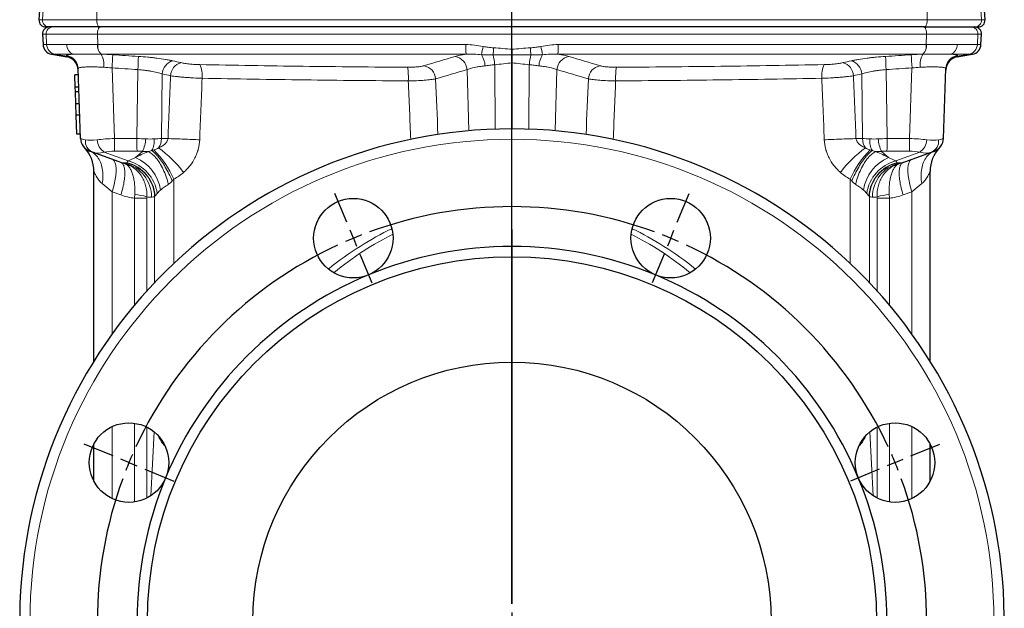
# Model space of a CAD drawing. Header units: millimetres. Extents: x -342 to 561, y -507 to 471.
# Tile 6 of 15: x -336 to -51, y 51 to 221. Entities that reach past the tile are written whole.
import ezdxf

# ---------------------------------------------------------------- set-up
doc = ezdxf.new("R2010")
doc.units = ezdxf.units.MM
doc.layers.add('FORMAT', color=7, linetype='Continuous')

# ---------------------------------------------------------------- blocks, each defined once
blk = doc.blocks.new('SW_CENTERMARKSYMBOL_0')
at = {"layer": 'FORMAT', "color": 0}
blk.add_line((0, 5), (0, 406.28), dxfattribs=at)
blk = doc.blocks.new('SW_CENTERMARKSYMBOL_1')
at = {"layer": 'FORMAT', "color": 0}
for p, q in [((-93.76, 4.62), (-97.2, 12.93)), ((1.91, 4.62), (5.36, 12.93)), ((-91.84, 0), (-92.8, 2.31)), ((-91.84, 0), (-90.89, -2.31)), ((-45.92, -105.87), (-45.92, 2.5)), ((0, 0), (-0.96, -2.31)), ((0, 0), (0.96, 2.31)), ((-89.93, -4.62), (-86.49, -12.93)), ((-1.91, -4.62), (-5.36, -12.93)), ((-161.41, -63.03), (-169.72, -59.59)), ((69.56, -63.03), (77.88, -59.59)), ((-156.79, -64.94), (-159.1, -63.99)), ((-156.79, -64.94), (-154.48, -65.9)), ((64.94, -64.94), (62.63, -65.9)), ((64.94, -64.94), (67.25, -63.99)), ((-152.17, -66.86), (-143.85, -70.3)), ((60.32, -66.86), (52.01, -70.3)), ((-50.92, -110.87), (-159.29, -110.87)), ((-45.92, -110.87), (-48.42, -110.87)), ((-45.92, -110.87), (-45.92, -108.37)), ((-45.92, -110.87), (-45.92, -113.37)), ((-45.92, -110.87), (-43.42, -110.87)), ((-40.92, -110.87), (67.44, -110.87)), ((-45.92, -115.87), (-45.92, -224.23)), ((-152.17, -154.87), (-143.85, -151.43)), ((60.32, -154.87), (52.01, -151.43)), ((-156.79, -156.79), (-154.48, -155.83)), ((64.94, -156.79), (62.63, -155.83)), ((-161.41, -158.7), (-169.72, -162.15)), ((-156.79, -156.79), (-159.1, -157.74)), ((64.94, -156.79), (67.25, -157.74)), ((69.56, -158.7), (77.88, -162.15)), ((-89.93, -217.11), (-86.49, -208.8)), ((-1.91, -217.11), (-5.36, -208.8)), ((-91.84, -221.73), (-90.89, -219.42)), ((0, -221.73), (-0.96, -219.42)), ((-91.84, -221.73), (-92.8, -224.04)), ((0, -221.73), (0.96, -224.04)), ((-93.76, -226.35), (-97.2, -234.67)), ((1.91, -226.35), (5.36, -234.67))]:
    blk.add_line(p, q, dxfattribs=at)
for start, end in [(69.8873, 110.1127), (112.5, 113.6937), (111.3063, 112.5), (67.5, 68.6937), (66.3063, 67.5), (114.8873, 155.1127), (24.8873, 65.1127), (156.3063, 157.5), (22.5, 23.6937), (157.5, 158.6937), (21.3063, 22.5), (159.8873, 200.1127), (339.8873, 20.1127), (201.3063, 202.5), (337.5, 338.6937), (202.5, 203.6937), (336.3063, 337.5), (204.8873, 245.1127), (294.8873, 335.1127), (246.3063, 247.5), (247.5, 248.6937), (291.3063, 292.5), (292.5, 293.6937), (249.8873, 290.1127)]:
    blk.add_arc((-45.92, -110.87), 120, start, end, dxfattribs=at)

msp = doc.modelspace()

# ---------------------------------------------------------------- linework, layer by layer
at = {"color": 8, "linetype": 'Continuous', "lineweight": 18}
for p, q in [((-314.14, 220.89), (-314.04, 225.51)), ((-73.79, 220.89), (-73.89, 225.51)), ((-329.85, 220.89), (-329.7, 223.76)), ((-58.08, 220.89), (-58.23, 223.76)), ((-330.87, 220.89), (-329.85, 220.89)), ((-329.85, 220.89), (-314.14, 220.89)), ((-314.14, 220.89), (-73.79, 220.89)), ((-58.08, 220.89), (-73.79, 220.89)), ((-57.06, 220.89), (-58.08, 220.89)), ((-328.81, 216.68), (-329.85, 216.68)), ((-313.94, 216.68), (-328.81, 216.68)), ((-328.66, 213.7), (-328.81, 216.68)), ((-313.88, 213.7), (-313.94, 216.68)), ((-73.99, 216.68), (-313.94, 216.68)), ((-74.05, 213.7), (-73.99, 216.68)), ((-73.99, 216.68), (-59.12, 216.68)), ((-59.27, 213.7), (-59.12, 216.68)), ((-59.12, 216.68), (-58.08, 216.68)), ((-329.7, 213.7), (-328.66, 213.7)), ((-328.66, 213.7), (-322.81, 213.7)), ((-326.19, 210.9), (-327.22, 210.9)), ((-320.92, 210.9), (-326.19, 210.9)), ((-322.84, 210.31), (-326.19, 210.9)), ((-313.9, 213.7), (-313.88, 213.7)), ((-313.88, 213.7), (-207.35, 213.7)), ((-312.89, 210.9), (-312.91, 210.9)), ((-207.24, 210.9), (-312.89, 210.9)), ((-312.89, 210.9), (-312.89, 210.9)), ((-180.69, 210.9), (-75.04, 210.9)), ((-74.05, 213.7), (-180.58, 213.7)), ((-75.04, 210.9), (-75.04, 210.9)), ((-75.04, 210.9), (-75.02, 210.9)), ((-74.03, 213.7), (-74.05, 213.7)), ((-67.01, 210.9), (-61.74, 210.9)), ((-59.27, 213.7), (-65.12, 213.7)), ((-65.09, 210.31), (-61.74, 210.9)), ((-61.74, 210.9), (-60.71, 210.9)), ((-58.23, 213.7), (-59.27, 213.7)), ((-309.73, 206.94), (-309.02, 186.48)), ((-302.55, 186.48), (-302.27, 206.46)), ((-206.45, 188.73), (-206.98, 206.44)), ((-198.87, 189.2), (-198.98, 207.87)), ((-189.06, 189.2), (-188.95, 207.87)), ((-181.48, 188.73), (-180.95, 206.44)), ((-85.38, 186.48), (-85.66, 206.46)), ((-78.2, 206.94), (-78.91, 186.48)), ((-295.18, 205.18), (-295.43, 186.48)), ((-92.75, 205.18), (-92.5, 186.48)), ((-309.02, 186.48), (-302.55, 186.48)), ((-295.43, 186.48), (-293.53, 186.48)), ((-92.5, 186.48), (-94.4, 186.48)), ((-78.91, 186.48), (-85.38, 186.48)), ((-312, 182.55), (-305.02, 180.01)), ((-302.51, 182.86), (-308.97, 182.86)), ((-302.93, 180.97), (-300.95, 182.78)), ((-85, 180.97), (-86.98, 182.78)), ((-85.42, 182.86), (-78.96, 182.86)), ((-75.93, 182.55), (-82.91, 180.01)), ((-291.83, 174.74), (-291.83, 150.36)), ((-96.1, 174.74), (-96.1, 150.36)), ((-309.7, 171.09), (-312.59, 173.46)), ((-307.17, 170.17), (-309.7, 171.09)), ((-309.7, 171.09), (-309.7, 129.92)), ((-80.76, 170.17), (-78.23, 171.09)), ((-78.23, 171.09), (-75.34, 173.46)), ((-78.23, 171.09), (-78.23, 129.92)), ((-299.64, 169.23), (-303.22, 169.23)), ((-303.22, 138.27), (-303.22, 169.23)), ((-299.64, 142.38), (-299.64, 169.23)), ((-297.41, 144.79), (-297.41, 169.72)), ((-90.52, 144.79), (-90.52, 169.72)), ((-88.29, 142.38), (-88.29, 169.23)), ((-88.29, 169.23), (-84.71, 169.23)), ((-84.71, 138.27), (-84.71, 169.23)), ((-309.7, 103.12), (-309.7, 82.29)), ((-303.22, 81.32), (-303.22, 104.09)), ((-299.64, 82.44), (-299.64, 102.96)), ((-88.29, 82.44), (-88.29, 102.96)), ((-84.71, 81.32), (-84.71, 104.09)), ((-78.23, 103.12), (-78.23, 82.29)), ((-298.48, 83.11), (-297.53, 101.59)), ((-89.45, 83.11), (-90.4, 101.59))]:
    msp.add_line(p, q, dxfattribs=at)
at = {"color": 7, "linetype": 'Continuous', "lineweight": 25}
for p, q in [((-330.73, 223.6), (-330.87, 220.89)), ((-57.06, 220.89), (-57.2, 223.6)), ((-329.85, 216.68), (-329.7, 213.7)), ((-327.86, 218.78), (-328.88, 218.78)), ((-313.34, 218.78), (-327.86, 218.78)), ((-74.59, 218.78), (-313.34, 218.78)), ((-74.59, 218.78), (-60.07, 218.78)), ((-60.07, 218.78), (-59.05, 218.78)), ((-58.23, 213.7), (-58.08, 216.68)), ((-327.22, 210.9), (-322.83, 210.12)), ((-65.1, 210.12), (-60.71, 210.9)), ((-193.97, 208.44), (-193.97, 189.28)), ((-318.84, 186.48), (-319.54, 206.74)), ((-69.09, 186.48), (-68.39, 206.74)), ((-319.48, 204.92), (-320.48, 204.92)), ((-320.36, 201.37), (-320.48, 204.92)), ((-319.36, 201.37), (-320.36, 201.37)), ((-320.31, 200), (-320.36, 201.37)), ((-319.31, 200), (-320.31, 200)), ((-320.19, 196.57), (-320.31, 200)), ((-319.19, 196.57), (-320.19, 196.57)), ((-320.07, 193.21), (-320.19, 196.57)), ((-319.07, 193.21), (-320.07, 193.21)), ((-319.88, 187.78), (-320.07, 193.21)), ((-318.88, 187.78), (-319.88, 187.78)), ((-315.36, 182.55), (-316.21, 182.86)), ((-307.63, 179.74), (-315.36, 182.55)), ((-80.3, 179.74), (-72.57, 182.55)), ((-72.57, 182.55), (-71.72, 182.86)), ((-307.17, 179.57), (-307.63, 179.74)), ((-80.76, 179.57), (-80.3, 179.74)), ((-314.97, 122.05), (-314.97, 176.95)), ((-72.97, 122.05), (-72.97, 176.95)), ((-314.97, 87.27), (-314.97, 98.14)), ((-72.97, 87.27), (-72.97, 98.14))]:
    msp.add_line(p, q, dxfattribs=at)
at = {"color": 8, "linetype": 'Continuous', "lineweight": 18, "flags": 128}
for points in [[(-313.34, 218.78), (-313.44, 218.8), (-313.54, 218.84), (-313.63, 218.92), (-313.72, 219.03), (-313.81, 219.16), (-313.88, 219.32), (-313.95, 219.5), (-314.01, 219.7), (-314.06, 219.92), (-314.1, 220.15), (-314.12, 220.39), (-314.14, 220.64), (-314.14, 220.89)], [(-74.59, 218.78), (-74.49, 218.8), (-74.39, 218.84), (-74.3, 218.92), (-74.21, 219.03), (-74.12, 219.16), (-74.05, 219.32), (-73.98, 219.5), (-73.92, 219.7), (-73.87, 219.92), (-73.83, 220.15), (-73.81, 220.39), (-73.79, 220.64), (-73.79, 220.89)], [(-313.15, 218.78), (-313.24, 218.77), (-313.34, 218.72), (-313.44, 218.64), (-313.53, 218.54), (-313.61, 218.4), (-313.69, 218.25), (-313.76, 218.07), (-313.82, 217.86), (-313.87, 217.65), (-313.9, 217.42), (-313.93, 217.17), (-313.94, 216.93), (-313.94, 216.68)], [(-74.78, 218.78), (-74.69, 218.77), (-74.59, 218.72), (-74.49, 218.64), (-74.4, 218.54), (-74.32, 218.4), (-74.24, 218.25), (-74.17, 218.07), (-74.11, 217.86), (-74.06, 217.65), (-74.03, 217.42), (-74, 217.17), (-73.99, 216.93), (-73.99, 216.68)], [(-293.53, 186.48), (-293.1, 186.46), (-292.64, 186.45), (-292.17, 186.43), (-291.68, 186.42), (-291.17, 186.4), (-290.64, 186.38), (-290.1, 186.36), (-289.55, 186.34), (-288.98, 186.32), (-288.41, 186.29), (-287.84, 186.27), (-287.26, 186.25), (-286.67, 186.23), (-286.09, 186.2), (-285.51, 186.18), (-284.93, 186.15), (-284.36, 186.13)], [(-94.4, 186.48), (-94.83, 186.46), (-95.29, 186.45), (-95.76, 186.43), (-96.25, 186.42), (-96.76, 186.4), (-97.29, 186.38), (-97.83, 186.36), (-98.38, 186.34), (-98.95, 186.32), (-99.52, 186.29), (-100.09, 186.27), (-100.67, 186.25), (-101.26, 186.23), (-101.84, 186.2), (-102.42, 186.18), (-103, 186.15), (-103.57, 186.13)], [(-316.21, 182.86), (-315.84, 182.71), (-315.49, 182.53), (-315.16, 182.32), (-314.83, 182.08), (-314.53, 181.81), (-314.24, 181.51), (-313.97, 181.19), (-313.71, 180.84), (-313.48, 180.46), (-313.27, 180.06), (-313.08, 179.65), (-312.91, 179.21), (-312.76, 178.75), (-312.64, 178.27), (-312.54, 177.78), (-312.46, 177.27), (-312.41, 176.75), (-312.38, 176.22), (-312.37, 175.68), (-312.39, 175.13), (-312.43, 174.58), (-312.5, 174.02), (-312.59, 173.46)], [(-299.34, 182.72), (-299.06, 182.6), (-298.78, 182.45), (-298.49, 182.27), (-298.21, 182.06), (-297.92, 181.82), (-297.63, 181.55), (-297.34, 181.26), (-297.06, 180.94), (-296.77, 180.59), (-296.49, 180.22), (-296.22, 179.82), (-295.94, 179.4), (-295.68, 178.96), (-295.42, 178.51), (-295.17, 178.03), (-294.93, 177.54), (-294.7, 177.04), (-294.48, 176.52), (-294.27, 175.99), (-294.07, 175.45), (-293.88, 174.91), (-293.71, 174.36), (-293.55, 173.81), (-293.4, 173.25)], [(-298.27, 183.02), (-298.05, 182.87), (-297.81, 182.7), (-297.57, 182.49), (-297.31, 182.26), (-297.06, 182), (-296.79, 181.72), (-296.52, 181.41), (-296.25, 181.08), (-295.98, 180.73), (-295.7, 180.36), (-295.42, 179.96), (-295.14, 179.55), (-294.86, 179.13), (-294.58, 178.68), (-294.31, 178.22), (-294.04, 177.75), (-293.77, 177.27), (-293.5, 176.78), (-293.25, 176.28), (-292.99, 175.77), (-292.75, 175.26), (-292.51, 174.74), (-292.29, 174.23)], [(-89.66, 183.02), (-89.88, 182.87), (-90.12, 182.7), (-90.36, 182.49), (-90.62, 182.26), (-90.87, 182), (-91.14, 181.72), (-91.41, 181.41), (-91.68, 181.08), (-91.95, 180.73), (-92.23, 180.36), (-92.51, 179.96), (-92.79, 179.55), (-93.07, 179.13), (-93.35, 178.68), (-93.62, 178.22), (-93.89, 177.75), (-94.16, 177.27), (-94.43, 176.78), (-94.68, 176.28), (-94.94, 175.77), (-95.18, 175.26), (-95.42, 174.74), (-95.64, 174.23)], [(-88.59, 182.72), (-88.87, 182.6), (-89.15, 182.45), (-89.44, 182.27), (-89.72, 182.06), (-90.01, 181.82), (-90.3, 181.55), (-90.59, 181.26), (-90.87, 180.94), (-91.16, 180.59), (-91.44, 180.22), (-91.71, 179.82), (-91.99, 179.4), (-92.25, 178.96), (-92.51, 178.51), (-92.76, 178.03), (-93, 177.54), (-93.23, 177.04), (-93.45, 176.52), (-93.66, 175.99), (-93.86, 175.45), (-94.05, 174.91), (-94.22, 174.36), (-94.38, 173.81), (-94.53, 173.25)], [(-71.72, 182.86), (-72.09, 182.71), (-72.44, 182.53), (-72.77, 182.32), (-73.1, 182.08), (-73.4, 181.81), (-73.69, 181.51), (-73.96, 181.19), (-74.22, 180.84), (-74.45, 180.46), (-74.66, 180.06), (-74.85, 179.65), (-75.02, 179.21), (-75.17, 178.75), (-75.29, 178.27), (-75.39, 177.78), (-75.47, 177.27), (-75.52, 176.75), (-75.55, 176.22), (-75.56, 175.68), (-75.54, 175.13), (-75.5, 174.58), (-75.43, 174.02), (-75.34, 173.46)], [(-309.7, 180.49), (-309.54, 180.41), (-309.38, 180.31), (-309.24, 180.17), (-309.11, 180.01), (-308.99, 179.82), (-308.89, 179.6), (-308.8, 179.36), (-308.72, 179.09), (-308.66, 178.79), (-308.61, 178.47), (-308.57, 178.13), (-308.55, 177.77), (-308.54, 177.38), (-308.55, 176.98), (-308.57, 176.55), (-308.61, 176.11), (-308.66, 175.66), (-308.72, 175.19), (-308.8, 174.7), (-308.89, 174.21), (-308.99, 173.7), (-309.11, 173.19), (-309.24, 172.67), (-309.38, 172.15), (-309.54, 171.62), (-309.7, 171.09)], [(-307.17, 179.57), (-307, 179.49), (-306.85, 179.39), (-306.71, 179.25), (-306.58, 179.09), (-306.46, 178.9), (-306.36, 178.68), (-306.27, 178.44), (-306.19, 178.17), (-306.13, 177.87), (-306.08, 177.55), (-306.04, 177.21), (-306.02, 176.84), (-306.01, 176.46), (-306.02, 176.05), (-306.04, 175.63), (-306.08, 175.19), (-306.13, 174.73), (-306.19, 174.26), (-306.27, 173.78), (-306.36, 173.29), (-306.46, 172.78), (-306.58, 172.27), (-306.71, 171.75), (-306.85, 171.23), (-307, 170.7), (-307.17, 170.17)], [(-80.76, 179.57), (-80.93, 179.49), (-81.08, 179.39), (-81.22, 179.25), (-81.35, 179.09), (-81.47, 178.9), (-81.57, 178.68), (-81.66, 178.44), (-81.74, 178.17), (-81.8, 177.87), (-81.85, 177.55), (-81.89, 177.21), (-81.91, 176.84), (-81.92, 176.46), (-81.91, 176.05), (-81.89, 175.63), (-81.85, 175.19), (-81.8, 174.73), (-81.74, 174.26), (-81.66, 173.78), (-81.57, 173.29), (-81.47, 172.78), (-81.35, 172.27), (-81.22, 171.75), (-81.08, 171.23), (-80.93, 170.7), (-80.76, 170.17)], [(-78.23, 180.49), (-78.39, 180.41), (-78.55, 180.31), (-78.69, 180.17), (-78.82, 180.01), (-78.94, 179.82), (-79.04, 179.6), (-79.13, 179.36), (-79.21, 179.09), (-79.27, 178.79), (-79.32, 178.47), (-79.36, 178.13), (-79.38, 177.77), (-79.39, 177.38), (-79.38, 176.98), (-79.36, 176.55), (-79.32, 176.11), (-79.27, 175.66), (-79.21, 175.19), (-79.13, 174.7), (-79.04, 174.21), (-78.94, 173.7), (-78.82, 173.19), (-78.69, 172.67), (-78.55, 172.15), (-78.39, 171.62), (-78.23, 171.09)]]:
    msp.add_lwpolyline(points, dxfattribs=at)
at = {"color": 8, "linetype": 'Continuous', "lineweight": 18}
msp.add_circle((-193.97, 46.78), 139.5, dxfattribs=at)
at = {"color": 7, "linetype": 'Continuous', "lineweight": 25}
for centre, radius in [((-239.89, 157.65), 11.5), ((-148.04, 157.65), 11.5), ((-193.97, 46.78), 105.5), ((-193.97, 46.78), 75), ((-304.83, 92.7), 11.5), ((-83.1, 92.7), 11.5)]:
    msp.add_circle(centre, radius, dxfattribs=at)
for centre, radius, start, end in [((-328.88, 220.78), 2, 177, 270), ((-59.05, 220.78), 2, 270, 3), ((-327.86, 216.78), 2, 90, 183), ((-60.07, 216.78), 2, 357, 90), ((-326.7, 213.85), 3, 183, 260), ((-61.23, 213.85), 3, 280, 357), ((-323.53, 206.18), 4, 2, 80.0024), ((-64.4, 206.18), 4, 99.998, 178), ((-193.97, 46.78), 142.5, 0.6031, 179.3969), ((-314.84, 186.62), 4, 182, 250), ((-73.09, 186.62), 4, 290, 358), ((-324.97, 176.95), 10, 0, 43.6758), ((-62.97, 176.95), 10, 136.3242, 180), ((-193.97, 46.78), 108.5, 67.5, 112.5), ((-193.97, 46.78), 108.5, 112.5, 157.5), ((-193.97, 46.78), 108.5, 22.5, 67.5), ((-193.97, 46.78), 108.5, 157.5, 202.5), ((-193.97, 46.78), 108.5, 337.5, 22.5)]:
    msp.add_arc(centre, radius, start, end, dxfattribs=at)
at = {"color": 8, "linetype": 'Continuous', "lineweight": 18}
for centre, radius, start, end in [((-327.86, 220.78), 2, 176.9344, 269.9194), ((-60.07, 220.78), 2, 270.0806, 3.0656), ((-326.82, 216.78), 2, 90.0824, 183.0671), ((-61.11, 216.78), 2, 356.9329, 89.9176), ((-325.66, 213.85), 3, 182.9351, 259.9163), ((-319.98, 213.57), 2.83, 177.3908, 250.5054), ((-310.63, 213.28), 3.3, 172.8162, 226.242), ((-310.6, 213.28), 3.3, 172.8159, 226.1678), ((-318.22, 207.88), 6.13, 352.9882, 29.5429), ((-185.07, 213.18), 22.29, 178.6614, 185.8636), ((-108.52, 195.04), 95.54, 169.0919, 170.5388), ((-51.06, 202.33), 148.6, 175.9787, 176.7745), ((-336.87, 202.33), 148.6, 3.2255, 4.0213), ((-279.41, 195.04), 95.54, 9.4612, 10.9081), ((-202.86, 213.18), 22.29, 354.1364, 1.3386), ((-69.71, 207.88), 6.13, 150.4571, 187.0118), ((-77.33, 213.28), 3.3, 313.8322, 7.1841), ((-77.3, 213.28), 3.3, 313.758, 7.1838), ((-67.95, 213.57), 2.83, 289.4946, 2.6092), ((-62.27, 213.85), 3, 280.0837, 357.0649), ((-323.54, 206.6), 3.99, 2.0398, 80.747), ((-323.53, 206.37), 4, 2.0016, 80.0295), ((-402.37, 213.75), 92.88, 355.7968, 358.144), ((-394.35, 212.87), 92.3, 356.0166, 358.3783), ((-291.05, 205), 4.13, 105.6095, 177.5248), ((-288.66, 204.47), 4.13, 105.6607, 177.5349), ((-211.11, 206.16), 4.13, 3.7948, 80.2364), ((-208.57, 207.22), 6.79, 2.4309, 31.2514), ((-215.61, 206.66), 16.67, 4.1552, 13.9671), ((-172.32, 206.66), 16.67, 166.0329, 175.8448), ((-179.36, 207.22), 6.79, 148.7486, 177.5691), ((-176.82, 206.16), 4.13, 99.7636, 176.2052), ((-99.27, 204.47), 4.13, 2.4651, 74.3393), ((-96.88, 205), 4.13, 2.4752, 74.3905), ((6.42, 212.87), 92.3, 181.6217, 183.9834), ((14.44, 213.75), 92.88, 181.856, 184.2032), ((-64.39, 206.6), 3.99, 99.253, 177.9602), ((-64.4, 206.37), 4, 99.9705, 177.9984), ((-290.85, 204.75), 7.25, 353.5478, 25.5241), ((-242.49, 204.12), 18.54, 357.0935, 9.3069), ((-220.19, 203.49), 4.13, 3.694, 79.9241), ((-167.74, 203.49), 4.13, 100.0759, 176.306), ((-145.44, 204.12), 18.54, 170.6931, 182.9065), ((-97.08, 204.75), 7.25, 154.4759, 186.4522), ((-314, 185.72), 3.45, 173.4073, 246.834), ((-309.01, 186.67), 5.09, 186.1975, 234.0438), ((-205.79, 185.98), 103.23, 179.722, 181.731), ((-199.32, 185.98), 103.23, 179.722, 181.731), ((-308.15, 186.7), 8.19, 331.4631, 357.8834), ((-302.65, 185.76), 5.16, 328.0509, 7.0792), ((-300.4, 186.51), 4.97, 326.6726, 359.619), ((-87.53, 186.51), 4.97, 180.381, 213.3274), ((-85.28, 185.76), 5.16, 172.9208, 211.9491), ((-79.78, 186.7), 8.19, 182.1166, 208.5369), ((-188.61, 185.98), 103.23, 358.269, 0.278), ((-182.14, 185.98), 103.23, 358.269, 0.278), ((-78.92, 186.67), 5.09, 305.9562, 353.8025), ((-73.93, 185.72), 3.45, 293.166, 6.5927), ((-316.98, 163.65), 27.49, 23.7947, 45.3295), ((-318.54, 153.74), 37.41, 37.8575, 53.4321), ((-69.39, 153.74), 37.41, 126.5679, 142.1425), ((-70.95, 163.65), 27.49, 134.6705, 156.2053), ((-306, 184.32), 4.86, 250.333, 277.4069), ((-304.79, 187.57), 8.33, 250.0084, 261.8297), ((-307.97, 168.95), 11.45, 8.3721, 75.053), ((-307.55, 169.95), 11.95, 7.8058, 67.2231), ((-80.38, 169.95), 11.95, 112.7769, 172.1942), ((-79.96, 168.95), 11.45, 104.947, 171.6279), ((-81.93, 184.32), 4.86, 262.5931, 289.667), ((-83.14, 187.57), 8.33, 278.1703, 289.9916), ((-306.02, 180.57), 1.25, 272.4813, 294.289), ((-308.24, 169.67), 9.91, 359.0306, 76.7758), ((-307.81, 169.28), 10.41, 2.4642, 77.2301), ((-307.85, 169.21), 10.58, 3.5016, 76.4635), ((-80.08, 169.21), 10.58, 103.5365, 176.4984), ((-80.12, 169.28), 10.41, 102.7699, 177.5358), ((-79.69, 169.67), 9.91, 103.2242, 180.9694), ((-81.91, 180.57), 1.25, 245.711, 267.5187), ((-304.06, 154.52), 15.76, 73.6565, 86.7137), ((-298.44, 172), 2.49, 272.4813, 294.289), ((-89.49, 172), 2.49, 245.711, 267.5187), ((-83.87, 154.52), 15.76, 93.2863, 106.3435)]:
    msp.add_arc(centre, radius, start, end, dxfattribs=at)
for centre, major_axis, ratio, start_param, end_param in [((-200.91, -6304.06), (288.47, 11884.04), 0.025105, 0.991811, 0.993638), ((-193.97, -6304.41), (281.51, 11884.04), 0.024501, 0.991819, 0.993609), ((-193.97, -6485.08), (-350.84, 11884.04), 0.017025, 5.307924, 5.309648), ((-185.31, -6484.74), (-359.51, 11884.04), 0.017444, 5.308008, 5.309646), ((-202.62, -6484.74), (359.51, 11884.04), 0.017444, 0.973539, 0.975177), ((-193.97, -6485.08), (350.84, 11884.04), 0.017025, 0.973538, 0.975261), ((-193.97, -6304.41), (-281.51, 11884.04), 0.024501, 5.289577, 5.291367), ((-187.02, -6304.06), (-288.47, 11884.04), 0.025105, 5.289548, 5.291374), ((-308.76, 184.4), (10.08, -2.07), 0.012949, 3.144732, 3.678723), ((-308.98, 190.87), (9.81, 3.84), 0.308879, 3.567312, 4.051477), ((-308.76, 184.4), (10, 0.09), 0.207578, 1.594888, 2.128878), ((-302.41, 184.4), (10, -0.09), 0.207256, 1.325582, 1.586767), ((-302.32, 190.87), (9.95, -1.97), 0.408949, 5.03146, 5.293984), ((-302.41, 184.4), (10.02, 1.52), 0.141378, 0.779471, 1.040656), ((-85.52, 184.4), (10.02, -1.52), 0.141378, 2.100937, 2.362122), ((-85.61, 190.87), (9.95, 1.97), 0.408949, 4.130794, 4.393318), ((-85.52, 184.4), (10, 0.09), 0.207256, 1.554826, 1.816011), ((-79.17, 184.4), (10, -0.09), 0.207578, 1.012715, 1.546705), ((-78.95, 190.87), (9.81, -3.84), 0.308879, 5.373301, 5.857466), ((-79.17, 184.4), (10.08, 2.07), 0.012949, 5.746055, 6.280046), ((-308.98, 190.87), (7.52, 7.61), 0.52486, 3.378243, 3.862409), ((-308.78, 180.65), (6.01, -0.08), 0.368296, 1.607263, 2.141253), ((-302.43, 180.65), (6, -0.03), 0.368838, 1.323326, 1.58451), ((-302.32, 190.87), (8.98, -4.95), 0.722185, 5.23355, 5.405693), ((-85.61, 190.87), (8.98, 4.95), 0.722185, 4.019085, 4.191228), ((-85.5, 180.65), (6, 0.03), 0.368838, 1.557082, 1.818267), ((-79.15, 180.65), (6.01, 0.08), 0.368296, 1.000339, 1.53433), ((-78.95, 190.87), (-7.52, 7.61), 0.52486, 2.420777, 2.904942), ((-304.66, 189.3), (-4.14, 9.59), 0.906244, 2.434011, 2.554722), ((-289.83, 176.4), (18, -0.13), 0.363898, 2.387982, 2.577364), ((-98.1, 176.4), (18, 0.13), 0.363898, 0.564228, 0.753611), ((-83.27, 189.3), (4.14, 9.59), 0.906244, 3.728463, 3.849174), ((-306.41, 189.93), (-0.3, 10.74), 0.088098, 3.22748, 3.295177), ((-81.52, 189.93), (0.3, 10.74), 0.088098, 2.988008, 3.055705), ((-289.89, 167), (7.99, -0.35), 0.818302, 2.420747, 2.610129), ((-98.04, 167), (7.99, 0.35), 0.818302, 0.531463, 0.720846), ((-301.24, 189.3), (-1.05, 20.18), 0.931226, 2.765666, 2.980638), ((-297.01, 189.93), (1.95, 20.41), 0.482054, 3.073574, 3.205671), ((-90.92, 189.93), (-1.95, 20.41), 0.482054, 3.077515, 3.209612), ((-86.69, 189.3), (1.05, 20.18), 0.931226, 3.302547, 3.51752), ((-193.97, -2644.06), (-7.29, 2811.01), 0.144053, 0.067923, 0.113621), ((-193.97, -2644.06), (7.29, 2811.01), 0.144053, 6.169564, 6.215262), ((-194.14, -2645.45), (-7.1, 2811.01), 0.140496, 0.06898, 0.112587), ((-193.79, -2645.45), (7.1, 2811.01), 0.140496, 6.170598, 6.214205)]:
    msp.add_ellipse(centre, major_axis=major_axis, ratio=ratio, start_param=start_param, end_param=end_param, dxfattribs=at)
for points, knots in [([(-322.89, 210.54), (-322.91, 210.63), (-322.75, 210.7), (-322.34, 210.77), (-322.24, 210.79), (-322.04, 210.81), (-321.92, 210.83), (-321.54, 210.86), (-321.25, 210.88), (-320.92, 210.9)], [0, 0, 0, 0, 0.5, 0.5, 0.625, 0.625, 0.75, 0.75, 1, 1, 1, 1]), ([(-322.81, 213.7), (-321.59, 213.7), (-320.23, 213.68), (-318, 213.68), (-317.22, 213.69), (-315.6, 213.69), (-314.76, 213.7), (-313.9, 213.7)], [0, 0, 0, 0, 0.5, 0.5, 0.75, 0.75, 1, 1, 1, 1]), ([(-312.91, 210.9), (-313.71, 210.91), (-314.48, 210.91), (-315.98, 210.92), (-316.69, 210.92), (-318.03, 210.92), (-318.67, 210.92), (-319.86, 210.91), (-320.42, 210.91), (-320.92, 210.9)], [0, 0, 0, 0, 0.25, 0.25, 0.5, 0.5, 0.75, 0.75, 1, 1, 1, 1]), ([(-210.41, 210.24), (-209.99, 210.36), (-209.51, 210.48), (-208.46, 210.7), (-207.88, 210.8), (-207.24, 210.9)], [0, 0, 0, 0, 0.5, 0.5, 1, 1, 1, 1]), ([(-207.35, 213.7), (-206.5, 213.7), (-205.67, 213.63), (-204, 213.43), (-203.17, 213.28), (-202.34, 213.12)], [0, 0, 0, 0, 0.5, 0.5, 1, 1, 1, 1]), ([(-202.34, 213.12), (-201.84, 213.03), (-201.33, 212.95), (-200.32, 212.83), (-199.81, 212.78), (-199.3, 212.75)], [0, 0, 0, 0, 0.5, 0.5, 1, 1, 1, 1]), ([(-185.59, 213.12), (-186.09, 213.03), (-186.6, 212.95), (-187.61, 212.83), (-188.12, 212.78), (-188.63, 212.75)], [0, 0, 0, 0, 0.5, 0.5, 1, 1, 1, 1]), ([(-180.58, 213.7), (-181.43, 213.7), (-182.26, 213.63), (-183.93, 213.43), (-184.76, 213.28), (-185.59, 213.12)], [0, 0, 0, 0, 0.5, 0.5, 1, 1, 1, 1]), ([(-177.52, 210.24), (-177.94, 210.36), (-178.42, 210.48), (-179.47, 210.7), (-180.05, 210.8), (-180.69, 210.9)], [0, 0, 0, 0, 0.5, 0.5, 1, 1, 1, 1]), ([(-75.02, 210.9), (-74.22, 210.91), (-73.45, 210.91), (-71.95, 210.92), (-71.24, 210.92), (-69.9, 210.92), (-69.26, 210.92), (-68.07, 210.91), (-67.51, 210.91), (-67.01, 210.9)], [0, 0, 0, 0, 0.25, 0.25, 0.5, 0.5, 0.75, 0.75, 1, 1, 1, 1]), ([(-65.12, 213.7), (-66.34, 213.7), (-67.7, 213.68), (-69.93, 213.68), (-70.71, 213.69), (-72.33, 213.69), (-73.17, 213.7), (-74.03, 213.7)], [0, 0, 0, 0, 0.5, 0.5, 0.75, 0.75, 1, 1, 1, 1]), ([(-65.04, 210.54), (-65.02, 210.63), (-65.18, 210.7), (-65.59, 210.77), (-65.69, 210.79), (-65.89, 210.81), (-66.01, 210.83), (-66.39, 210.86), (-66.68, 210.88), (-67.01, 210.9)], [0, 0, 0, 0, 0.5, 0.5, 0.625, 0.625, 0.75, 0.75, 1, 1, 1, 1]), ([(-302.09, 210.26), (-301.16, 210.2), (-300.25, 210.13), (-298.9, 210), (-298.46, 209.96), (-297.58, 209.86), (-297.14, 209.81), (-295.87, 209.64), (-295.06, 209.52), (-293.92, 209.33), (-293.55, 209.26), (-292.83, 209.12), (-292.49, 209.05), (-292.16, 208.98)], [0, 0, 0, 0, 0.25, 0.25, 0.375, 0.375, 0.5, 0.5, 0.75, 0.75, 0.875, 0.875, 1, 1, 1, 1]), ([(-284.31, 207.88), (-284.8, 207.88), (-285.29, 207.91), (-286.04, 207.95), (-286.29, 207.97), (-286.78, 208.01), (-287.26, 208.06), (-287.72, 208.11), (-288.18, 208.17), (-288.4, 208.2), (-289.04, 208.3), (-289.43, 208.37), (-289.78, 208.45)], [0, 0, 0, 0, 0.25, 0.25, 0.375, 0.375, 0.5, 0.625, 0.625, 0.75, 0.75, 1, 1, 1, 1]), ([(-199.43, 210.69), (-199.99, 210.69), (-200.55, 210.69), (-201.66, 210.7), (-202.22, 210.72), (-202.76, 210.75)], [0, 0, 0, 0, 0.5, 0.5, 1, 1, 1, 1]), ([(-188.5, 210.69), (-187.94, 210.69), (-187.38, 210.69), (-186.27, 210.7), (-185.71, 210.72), (-185.17, 210.75)], [0, 0, 0, 0, 0.5, 0.5, 1, 1, 1, 1]), ([(-103.62, 207.88), (-103.13, 207.88), (-102.64, 207.91), (-101.89, 207.95), (-101.64, 207.97), (-101.15, 208.01), (-100.67, 208.06), (-100.21, 208.11), (-99.75, 208.17), (-99.53, 208.2), (-98.89, 208.3), (-98.5, 208.37), (-98.15, 208.45)], [0, 0, 0, 0, 0.25, 0.25, 0.375, 0.375, 0.5, 0.625, 0.625, 0.75, 0.75, 1, 1, 1, 1]), ([(-85.84, 210.26), (-86.77, 210.2), (-87.68, 210.13), (-89.03, 210), (-89.47, 209.96), (-90.35, 209.86), (-90.79, 209.81), (-92.06, 209.64), (-92.87, 209.52), (-94.01, 209.33), (-94.38, 209.26), (-95.1, 209.12), (-95.44, 209.05), (-95.77, 208.98)], [0, 0, 0, 0, 0.25, 0.25, 0.375, 0.375, 0.5, 0.5, 0.75, 0.75, 0.875, 0.875, 1, 1, 1, 1]), ([(-312.14, 207.13), (-312.67, 207.15), (-313.19, 207.17), (-314.19, 207.2), (-314.67, 207.22), (-315.58, 207.22), (-316.01, 207.22), (-316.8, 207.21), (-317.18, 207.2), (-317.84, 207.17), (-318.13, 207.15), (-318.51, 207.11), (-318.63, 207.09), (-318.85, 207.06), (-318.95, 207.04), (-319.38, 206.95), (-319.55, 206.86), (-319.54, 206.74)], [0, 0, 0, 0, 0.125, 0.125, 0.25, 0.25, 0.375, 0.375, 0.5, 0.5, 0.625, 0.625, 0.6875, 0.6875, 0.75, 0.75, 1, 1, 1, 1]), ([(-295.18, 205.18), (-295.64, 205.33), (-296.15, 205.47), (-297.24, 205.73), (-297.81, 205.85), (-298.72, 206.02), (-299.04, 206.07), (-299.67, 206.17), (-299.99, 206.21), (-300.95, 206.34), (-301.61, 206.4), (-302.27, 206.46)], [0, 0, 0, 0, 0.25, 0.25, 0.5, 0.5, 0.625, 0.625, 0.75, 0.75, 1, 1, 1, 1]), ([(-284.31, 207.88), (-274.42, 207.69), (-264.46, 207.53), (-244.39, 207.28), (-234.31, 207.18), (-224.19, 207.12)], [0, 0, 0, 0, 0.5, 0.5, 1, 1, 1, 1]), ([(-219.47, 207.56), (-219.59, 207.52), (-219.72, 207.49), (-220.01, 207.42), (-220.16, 207.39), (-220.5, 207.34), (-220.67, 207.31), (-221.05, 207.26), (-221.25, 207.24), (-221.86, 207.19), (-222.3, 207.16), (-223.23, 207.12), (-223.7, 207.11), (-224.19, 207.12)], [0, 0, 0, 0, 0.125, 0.125, 0.25, 0.25, 0.375, 0.375, 0.5, 0.5, 0.75, 0.75, 1, 1, 1, 1]), ([(-201.78, 207.51), (-202.33, 207.46), (-202.86, 207.39), (-203.6, 207.28), (-203.84, 207.24), (-204.32, 207.16), (-204.55, 207.12), (-205.65, 206.89), (-206.39, 206.68), (-206.98, 206.44)], [0, 0, 0, 0, 0.25, 0.25, 0.375, 0.375, 0.5, 0.5, 1, 1, 1, 1]), ([(-198.98, 207.87), (-199.47, 207.82), (-199.94, 207.75), (-200.88, 207.62), (-201.34, 207.56), (-201.78, 207.51)], [0, 0, 0, 0, 0.5, 0.5, 1, 1, 1, 1]), ([(-188.95, 207.87), (-188.46, 207.82), (-187.99, 207.75), (-187.05, 207.62), (-186.59, 207.56), (-186.15, 207.51)], [0, 0, 0, 0, 0.5, 0.5, 1, 1, 1, 1]), ([(-186.15, 207.51), (-185.6, 207.46), (-185.07, 207.39), (-184.33, 207.28), (-184.09, 207.24), (-183.61, 207.16), (-183.38, 207.12), (-182.28, 206.89), (-181.54, 206.68), (-180.95, 206.44)], [0, 0, 0, 0, 0.25, 0.25, 0.375, 0.375, 0.5, 0.5, 1, 1, 1, 1]), ([(-168.46, 207.56), (-168.34, 207.52), (-168.21, 207.49), (-167.92, 207.42), (-167.77, 207.39), (-167.43, 207.34), (-167.26, 207.31), (-166.88, 207.26), (-166.68, 207.24), (-166.07, 207.19), (-165.63, 207.16), (-164.7, 207.12), (-164.23, 207.11), (-163.74, 207.12)], [0, 0, 0, 0, 0.125, 0.125, 0.25, 0.25, 0.375, 0.375, 0.5, 0.5, 0.75, 0.75, 1, 1, 1, 1]), ([(-103.62, 207.88), (-113.51, 207.69), (-123.47, 207.53), (-143.54, 207.28), (-153.62, 207.18), (-163.74, 207.12)], [0, 0, 0, 0, 0.5, 0.5, 1, 1, 1, 1]), ([(-92.75, 205.18), (-92.29, 205.33), (-91.78, 205.47), (-90.69, 205.73), (-90.12, 205.85), (-89.21, 206.02), (-88.89, 206.07), (-88.26, 206.17), (-87.94, 206.21), (-86.98, 206.34), (-86.32, 206.4), (-85.66, 206.46)], [0, 0, 0, 0, 0.25, 0.25, 0.5, 0.5, 0.625, 0.625, 0.75, 0.75, 1, 1, 1, 1]), ([(-75.79, 207.13), (-75.26, 207.15), (-74.74, 207.17), (-73.74, 207.2), (-73.26, 207.22), (-72.35, 207.22), (-71.92, 207.22), (-71.13, 207.21), (-70.75, 207.2), (-70.09, 207.17), (-69.8, 207.15), (-69.42, 207.11), (-69.3, 207.09), (-69.08, 207.06), (-68.98, 207.04), (-68.55, 206.95), (-68.38, 206.86), (-68.39, 206.74)], [0, 0, 0, 0, 0.125, 0.125, 0.25, 0.25, 0.375, 0.375, 0.5, 0.5, 0.625, 0.625, 0.6875, 0.6875, 0.75, 0.75, 1, 1, 1, 1]), ([(-292.79, 204.65), (-292.2, 204.57), (-291.54, 204.48), (-290.47, 204.37), (-290.1, 204.33), (-289.34, 204.26), (-288.95, 204.23), (-288.16, 204.17), (-287.76, 204.14), (-286.94, 204.08), (-286.52, 204.06), (-285.28, 203.99), (-284.46, 203.96), (-283.65, 203.94)], [0, 0, 0, 0, 0.25, 0.25, 0.375, 0.375, 0.5, 0.5, 0.625, 0.625, 0.75, 0.75, 1, 1, 1, 1]), ([(-223.97, 203.18), (-234.01, 203.24), (-244.02, 203.34), (-263.94, 203.59), (-273.83, 203.75), (-283.65, 203.94)], [0, 0, 0, 0, 0.5, 0.5, 1, 1, 1, 1]), ([(-223.97, 203.18), (-223.57, 203.18), (-223.16, 203.19), (-222.37, 203.21), (-221.97, 203.22), (-220.81, 203.27), (-220.08, 203.31), (-219.05, 203.39), (-218.72, 203.42), (-218.09, 203.47), (-217.5, 203.54), (-216.98, 203.61), (-216.5, 203.68), (-216.27, 203.72), (-216.07, 203.76)], [0, 0, 0, 0, 0.125, 0.125, 0.25, 0.25, 0.5, 0.5, 0.625, 0.625, 0.75, 0.875, 0.875, 1, 1, 1, 1]), ([(-163.96, 203.18), (-164.36, 203.18), (-164.77, 203.19), (-165.56, 203.21), (-165.96, 203.22), (-167.12, 203.27), (-167.85, 203.31), (-168.88, 203.39), (-169.21, 203.42), (-169.84, 203.47), (-170.43, 203.54), (-170.95, 203.61), (-171.43, 203.68), (-171.66, 203.72), (-171.86, 203.76)], [0, 0, 0, 0, 0.125, 0.125, 0.25, 0.25, 0.5, 0.5, 0.625, 0.625, 0.75, 0.875, 0.875, 1, 1, 1, 1]), ([(-163.96, 203.18), (-153.92, 203.24), (-143.91, 203.34), (-123.99, 203.59), (-114.1, 203.75), (-104.28, 203.94)], [0, 0, 0, 0, 0.5, 0.5, 1, 1, 1, 1]), ([(-95.14, 204.65), (-95.73, 204.57), (-96.39, 204.48), (-97.46, 204.37), (-97.83, 204.33), (-98.59, 204.26), (-98.98, 204.23), (-99.77, 204.17), (-100.17, 204.14), (-100.99, 204.08), (-101.41, 204.06), (-102.65, 203.99), (-103.47, 203.96), (-104.28, 203.94)], [0, 0, 0, 0, 0.25, 0.25, 0.375, 0.375, 0.5, 0.5, 0.625, 0.625, 0.75, 0.75, 1, 1, 1, 1]), ([(-296.25, 183.78), (-295.95, 183.91), (-295.65, 184.06), (-295.09, 184.39), (-294.81, 184.57), (-294.43, 184.89), (-294.31, 185.01), (-294.08, 185.25), (-293.97, 185.38), (-293.79, 185.67), (-293.71, 185.82), (-293.58, 186.14), (-293.54, 186.3), (-293.53, 186.48)], [0, 0, 0, 0, 0.25, 0.25, 0.5, 0.5, 0.625, 0.625, 0.75, 0.75, 0.875, 0.875, 1, 1, 1, 1]), ([(-284.36, 186.13), (-284.39, 185.21), (-284.53, 184.32), (-284.87, 183.01), (-285.01, 182.58), (-285.34, 181.72), (-285.52, 181.31), (-286.13, 180.11), (-286.61, 179.36), (-287.43, 178.31), (-287.73, 177.96), (-288.34, 177.31), (-288.67, 176.99), (-289, 176.7)], [0, 0, 0, 0, 0.25, 0.25, 0.375, 0.375, 0.5, 0.5, 0.75, 0.75, 0.875, 0.875, 1, 1, 1, 1]), ([(-103.57, 186.13), (-103.54, 185.21), (-103.4, 184.32), (-103.06, 183.01), (-102.92, 182.58), (-102.59, 181.72), (-102.41, 181.31), (-101.8, 180.11), (-101.32, 179.36), (-100.5, 178.31), (-100.2, 177.96), (-99.59, 177.31), (-99.26, 176.99), (-98.93, 176.7)], [0, 0, 0, 0, 0.25, 0.25, 0.375, 0.375, 0.5, 0.5, 0.75, 0.75, 0.875, 0.875, 1, 1, 1, 1]), ([(-91.68, 183.78), (-91.98, 183.91), (-92.28, 184.06), (-92.84, 184.39), (-93.12, 184.57), (-93.5, 184.89), (-93.62, 185.01), (-93.85, 185.25), (-93.96, 185.38), (-94.14, 185.67), (-94.22, 185.82), (-94.35, 186.14), (-94.39, 186.3), (-94.4, 186.48)], [0, 0, 0, 0, 0.25, 0.25, 0.5, 0.5, 0.625, 0.625, 0.75, 0.75, 0.875, 0.875, 1, 1, 1, 1]), ([(-302.93, 180.97), (-302.41, 181.26), (-301.85, 181.55), (-300.66, 182.12), (-300.02, 182.41), (-299.34, 182.72)], [0, 0, 0, 0, 0.5, 0.5, 1, 1, 1, 1]), ([(-298.27, 183.02), (-298.15, 183.06), (-298.03, 183.09), (-297.91, 183.13), (-297.82, 183.15), (-297.74, 183.18), (-297.65, 183.2)], [0, 0, 0, 0, 0.0003811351, 0.0003811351, 0.0003811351, 0.0006538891, 0.0006538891, 0.0006538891, 0.0006538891]), ([(-89.66, 183.02), (-89.78, 183.06), (-89.9, 183.09), (-90.02, 183.13), (-90.11, 183.15), (-90.19, 183.18), (-90.28, 183.2)], [0, 0, 0, 0, 0.0003811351, 0.0003811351, 0.0003811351, 0.0006538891, 0.0006538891, 0.0006538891, 0.0006538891]), ([(-85, 180.97), (-85.52, 181.26), (-86.08, 181.55), (-87.27, 182.12), (-87.92, 182.41), (-88.59, 182.72)], [0, 0, 0, 0, 0.5, 0.5, 1, 1, 1, 1]), ([(-312.59, 173.46), (-312.97, 173.77), (-313.29, 174.12), (-313.84, 174.84), (-314.08, 175.2), (-314.48, 175.91), (-314.65, 176.25), (-314.83, 176.64), (-314.88, 176.75), (-314.95, 176.91), (-314.97, 176.95), (-314.97, 176.95)], [0, 0, 0, 0, 0.25, 0.25, 0.5, 0.5, 0.75, 0.75, 0.875, 0.875, 1, 1, 1, 1]), ([(-299.63, 169.64), (-299.61, 170.2), (-299.63, 170.75), (-299.72, 171.56), (-299.76, 171.83), (-299.87, 172.37), (-299.93, 172.63), (-300.14, 173.42), (-300.32, 173.92), (-300.65, 174.64), (-300.77, 174.87), (-301.02, 175.33), (-301.16, 175.56), (-301.6, 176.2), (-301.91, 176.6), (-302.61, 177.33), (-302.99, 177.66), (-303.8, 178.25), (-304.22, 178.5), (-304.88, 178.82), (-305.1, 178.92), (-305.44, 179.05), (-305.56, 179.09), (-305.79, 179.16), (-305.91, 179.2), (-306.03, 179.23)], [0, 0, 0, 0, 0.125, 0.125, 0.1875, 0.1875, 0.25, 0.25, 0.375, 0.375, 0.4375, 0.4375, 0.5, 0.5, 0.625, 0.625, 0.75, 0.75, 0.875, 0.875, 0.9375, 0.9375, 0.96875, 0.96875, 1, 1, 1, 1]), ([(-303.16, 170.25), (-303.12, 170.81), (-303.11, 171.35), (-303.13, 172.16), (-303.14, 172.42), (-303.18, 172.95), (-303.2, 173.21), (-303.28, 173.97), (-303.36, 174.46), (-303.5, 175.15), (-303.55, 175.37), (-303.67, 175.81), (-303.73, 176.02), (-303.93, 176.62), (-304.07, 176.99), (-304.39, 177.66), (-304.57, 177.96), (-304.95, 178.47), (-305.15, 178.68), (-305.46, 178.93), (-305.57, 179.01), (-305.74, 179.11), (-305.8, 179.13), (-305.91, 179.19), (-305.97, 179.21), (-306.03, 179.23)], [0, 0, 0, 0, 0.125, 0.125, 0.1875, 0.1875, 0.25, 0.25, 0.375, 0.375, 0.4375, 0.4375, 0.5, 0.5, 0.625, 0.625, 0.75, 0.75, 0.875, 0.875, 0.9375, 0.9375, 0.96875, 0.96875, 1, 1, 1, 1]), ([(-88.3, 169.64), (-88.32, 170.2), (-88.3, 170.75), (-88.21, 171.56), (-88.17, 171.83), (-88.06, 172.37), (-88, 172.63), (-87.79, 173.42), (-87.61, 173.92), (-87.28, 174.64), (-87.16, 174.87), (-86.91, 175.33), (-86.77, 175.56), (-86.34, 176.2), (-86.02, 176.6), (-85.32, 177.33), (-84.94, 177.66), (-84.13, 178.25), (-83.71, 178.5), (-83.05, 178.82), (-82.83, 178.92), (-82.49, 179.05), (-82.37, 179.09), (-82.14, 179.16), (-82.02, 179.2), (-81.9, 179.23)], [0, 0, 0, 0, 0.125, 0.125, 0.1875, 0.1875, 0.25, 0.25, 0.375, 0.375, 0.4375, 0.4375, 0.5, 0.5, 0.625, 0.625, 0.75, 0.75, 0.875, 0.875, 0.9375, 0.9375, 0.96875, 0.96875, 1, 1, 1, 1]), ([(-84.77, 170.25), (-84.81, 170.81), (-84.82, 171.35), (-84.8, 172.16), (-84.79, 172.42), (-84.75, 172.95), (-84.73, 173.21), (-84.65, 173.97), (-84.57, 174.46), (-84.43, 175.15), (-84.38, 175.37), (-84.26, 175.81), (-84.2, 176.02), (-84, 176.62), (-83.86, 176.99), (-83.54, 177.66), (-83.36, 177.96), (-82.98, 178.47), (-82.78, 178.68), (-82.47, 178.93), (-82.36, 179.01), (-82.19, 179.11), (-82.13, 179.13), (-82.02, 179.19), (-81.96, 179.21), (-81.9, 179.23)], [0, 0, 0, 0, 0.125, 0.125, 0.1875, 0.1875, 0.25, 0.25, 0.375, 0.375, 0.4375, 0.4375, 0.5, 0.5, 0.625, 0.625, 0.75, 0.75, 0.875, 0.875, 0.9375, 0.9375, 0.96875, 0.96875, 1, 1, 1, 1]), ([(-75.34, 173.46), (-74.96, 173.77), (-74.64, 174.12), (-74.09, 174.84), (-73.85, 175.2), (-73.45, 175.91), (-73.28, 176.25), (-73.1, 176.64), (-73.05, 176.75), (-72.98, 176.91), (-72.97, 176.95), (-72.97, 176.95)], [0, 0, 0, 0, 0.25, 0.25, 0.5, 0.5, 0.75, 0.75, 0.875, 0.875, 1, 1, 1, 1]), ([(-291.83, 174.74), (-291.89, 174.67), (-291.96, 174.59), (-292.02, 174.52), (-292.11, 174.42), (-292.2, 174.32), (-292.29, 174.23)], [0, 0, 0, 0, 0.0003065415, 0.0003065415, 0.0003065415, 0.0007040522, 0.0007040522, 0.0007040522, 0.0007040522]), ([(-96.1, 174.74), (-96.04, 174.67), (-95.97, 174.59), (-95.91, 174.52), (-95.82, 174.42), (-95.73, 174.32), (-95.64, 174.23)], [0, 0, 0, 0, 0.0003065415, 0.0003065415, 0.0003065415, 0.0007040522, 0.0007040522, 0.0007040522, 0.0007040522]), ([(-293.4, 173.25), (-293.82, 172.96), (-294.24, 172.68), (-295.02, 172.13), (-295.38, 171.86), (-295.71, 171.58)], [0, 0, 0, 0, 0.5, 0.5, 1, 1, 1, 1]), ([(-94.53, 173.25), (-94.11, 172.96), (-93.69, 172.68), (-92.91, 172.13), (-92.55, 171.86), (-92.22, 171.58)], [0, 0, 0, 0, 0.5, 0.5, 1, 1, 1, 1]), ([(-294.37, 97.48), (-294.49, 97.59), (-294.77, 97.87), (-295.17, 98.37), (-295.57, 98.95), (-295.99, 99.65), (-296.23, 100.18), (-296.37, 100.49)], [0, 0, 0, 0, 0.131334, 0.326188, 0.521286, 0.715883, 1, 1, 1, 1]), ([(-93.56, 97.48), (-93.44, 97.59), (-93.16, 97.87), (-92.76, 98.37), (-92.36, 98.95), (-91.94, 99.65), (-91.7, 100.18), (-91.56, 100.49)], [0, 0, 0, 0, 0.131334, 0.326188, 0.521286, 0.715883, 1, 1, 1, 1])]:
    msp.add_open_spline(points, degree=3, knots=knots, dxfattribs=at)
for points in [[(-312.91, 210.9), (-312.9, 210.9), (-312.9, 210.9), (-312.89, 210.9)], [(-312.89, 210.9), (-311.79, 210.87), (-310.67, 210.81), (-309.53, 210.74)], [(-202.76, 210.75), (-204.27, 210.87), (-205.76, 210.96), (-207.24, 210.9)], [(-199.3, 212.75), (-197.52, 212.62), (-195.74, 212.49), (-193.97, 212.33)], [(-188.63, 212.75), (-190.41, 212.62), (-192.19, 212.49), (-193.97, 212.33)], [(-185.17, 210.75), (-183.66, 210.87), (-182.17, 210.96), (-180.69, 210.9)], [(-75.04, 210.9), (-76.14, 210.87), (-77.26, 210.81), (-78.4, 210.74)], [(-75.02, 210.9), (-75.03, 210.9), (-75.03, 210.9), (-75.04, 210.9)], [(-322.84, 210.31), (-322.85, 210.33), (-322.87, 210.42), (-322.89, 210.54)], [(-322.83, 210.12), (-322.83, 210.12), (-322.84, 210.19), (-322.84, 210.31)], [(-309.53, 210.74), (-307.05, 210.57), (-304.57, 210.41), (-302.09, 210.26)], [(-292.16, 208.98), (-291.37, 208.8), (-290.57, 208.63), (-289.78, 208.45)], [(-219.47, 207.56), (-216.45, 208.44), (-213.43, 209.33), (-210.41, 210.24)], [(-193.97, 210.72), (-195.79, 210.68), (-197.61, 210.68), (-199.43, 210.69)], [(-193.97, 208.44), (-195.63, 208.18), (-197.3, 208.01), (-198.98, 207.87)], [(-193.97, 210.72), (-192.14, 210.68), (-190.32, 210.68), (-188.5, 210.69)], [(-193.97, 208.44), (-192.3, 208.18), (-190.63, 208.01), (-188.95, 207.87)], [(-168.46, 207.56), (-171.48, 208.44), (-174.5, 209.33), (-177.52, 210.24)], [(-95.77, 208.98), (-96.56, 208.8), (-97.36, 208.63), (-98.15, 208.45)], [(-78.4, 210.74), (-80.88, 210.57), (-83.36, 210.41), (-85.84, 210.26)], [(-65.1, 210.12), (-65.1, 210.12), (-65.09, 210.19), (-65.09, 210.31)], [(-65.09, 210.31), (-65.08, 210.33), (-65.06, 210.42), (-65.04, 210.54)], [(-309.73, 206.94), (-310.55, 207.03), (-311.35, 207.09), (-312.14, 207.13)], [(-302.27, 206.46), (-304.76, 206.61), (-307.25, 206.77), (-309.73, 206.94)], [(-206.98, 206.44), (-210.01, 205.53), (-213.04, 204.64), (-216.07, 203.76)], [(-180.95, 206.44), (-177.92, 205.53), (-174.89, 204.64), (-171.86, 203.76)], [(-85.66, 206.46), (-83.17, 206.61), (-80.68, 206.77), (-78.2, 206.94)], [(-78.2, 206.94), (-77.38, 207.03), (-76.58, 207.09), (-75.79, 207.13)], [(-292.79, 204.65), (-293.59, 204.83), (-294.38, 205), (-295.18, 205.18)], [(-95.14, 204.65), (-94.34, 204.83), (-93.55, 205), (-92.75, 205.18)], [(-299.34, 182.72), (-298.98, 182.8), (-298.62, 182.9), (-298.27, 183.02)], [(-297.65, 183.2), (-297.17, 183.35), (-296.7, 183.52), (-296.25, 183.78)], [(-90.28, 183.2), (-90.76, 183.35), (-91.23, 183.52), (-91.68, 183.78)], [(-88.59, 182.72), (-88.95, 182.8), (-89.31, 182.9), (-89.66, 183.02)], [(-305.37, 179.5), (-305.32, 179.64), (-305.21, 179.81), (-305.02, 180.01)], [(-82.56, 179.5), (-82.61, 179.64), (-82.72, 179.81), (-82.91, 180.01)], [(-305.51, 179.43), (-305.47, 179.45), (-305.42, 179.47), (-305.37, 179.5)], [(-289, 176.7), (-289.87, 175.93), (-290.82, 175.29), (-291.83, 174.74)], [(-98.93, 176.7), (-98.06, 175.93), (-97.11, 175.29), (-96.1, 174.74)], [(-82.42, 179.43), (-82.46, 179.45), (-82.51, 179.47), (-82.56, 179.5)], [(-292.29, 174.23), (-292.64, 173.86), (-293, 173.53), (-293.4, 173.25)], [(-95.64, 174.23), (-95.29, 173.86), (-94.93, 173.53), (-94.53, 173.25)], [(-303.22, 169.23), (-303.2, 169.57), (-303.18, 169.91), (-303.16, 170.25)], [(-299.63, 169.64), (-299.63, 169.5), (-299.64, 169.36), (-299.64, 169.23)], [(-297.29, 169.86), (-297.33, 169.81), (-297.37, 169.76), (-297.41, 169.72)], [(-296.64, 170.61), (-296.88, 170.31), (-297.1, 170.06), (-297.29, 169.86)], [(-91.29, 170.61), (-91.05, 170.31), (-90.83, 170.06), (-90.64, 169.86)], [(-90.64, 169.86), (-90.6, 169.81), (-90.56, 169.76), (-90.52, 169.72)], [(-88.3, 169.64), (-88.3, 169.5), (-88.29, 169.36), (-88.29, 169.23)], [(-84.71, 169.23), (-84.73, 169.57), (-84.75, 169.91), (-84.77, 170.25)]]:
    msp.add_open_spline(points, degree=3, dxfattribs=at)
at = {"color": 7, "linetype": 'Continuous', "lineweight": 25}
for points, knots in [([(-193.97, 212.33), (-193.97, 212.04), (-193.97, 211.76), (-193.97, 211.21), (-193.97, 210.96), (-193.97, 210.72)], [0, 0, 0, 0, 0.5, 0.5, 1, 1, 1, 1]), ([(-193.97, 210.72), (-193.97, 210.39), (-193.97, 210.03), (-193.97, 209.45), (-193.97, 209.25), (-193.97, 208.85), (-193.97, 208.65), (-193.97, 208.44)], [0, 0, 0, 0, 0.5, 0.5, 0.75, 0.75, 1, 1, 1, 1])]:
    msp.add_open_spline(points, degree=3, knots=knots, dxfattribs=at)

# ---------------------------------------------------------------- block references
at = {"layer": 'FORMAT'}
for name, p in [('SW_CENTERMARKSYMBOL_0', (-193.97, 46.78)), ('SW_CENTERMARKSYMBOL_1', (-148.04, 157.65))]:
    msp.add_blockref(name, p, dxfattribs=at)

doc.saveas('drawing.dxf')
